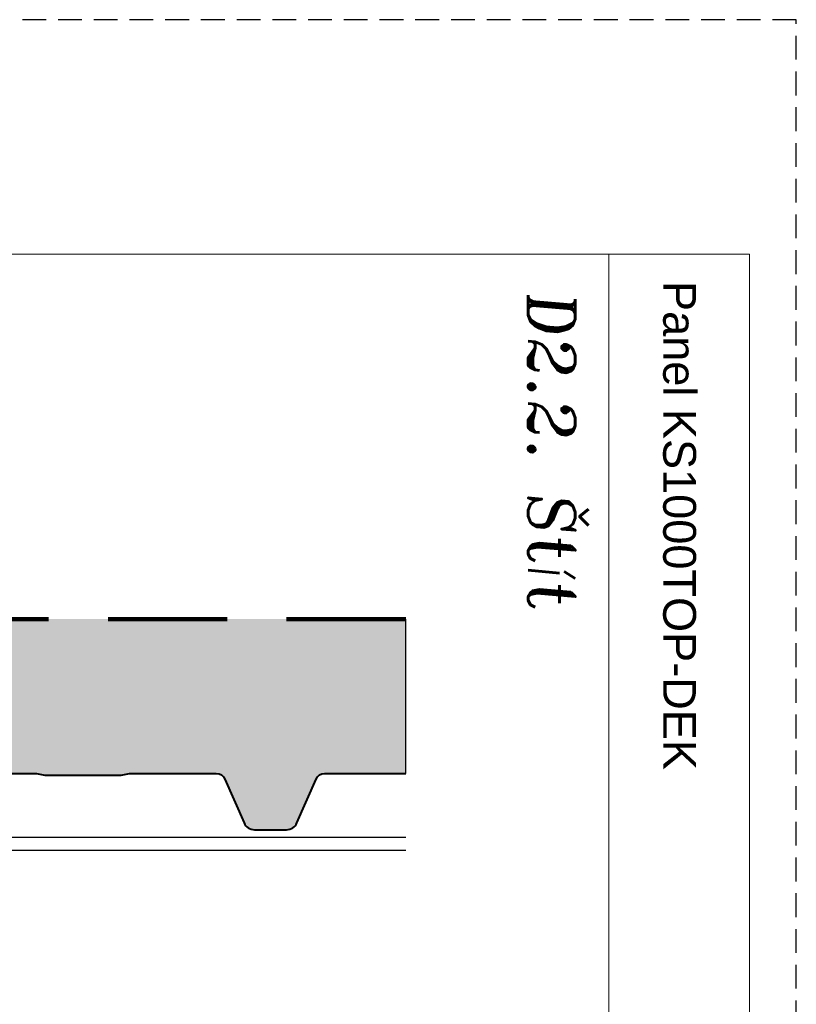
# Model space of a CAD drawing. Header units: millimetres. Extents: x -385852 to 238709, y -99680 to 201840.
# Tile 102 of 176: x 8641 to 9055, y -52330 to -51805. Entities that reach past the tile are written whole.
import ezdxf

# ---------------------------------------------------------------- set-up
doc = ezdxf.new("R2010")
doc.units = ezdxf.units.MM
doc.linetypes.add('DASHED', pattern=[19.05, 12.7, -6.35])
for name, color, linetype, lineweight in [('CKSTENY_SRAF', 8, 'Continuous', 18), ('KING_DET_drawing frame', 7, 'Continuous', 20), ('KING_DET_main frame', 1, 'Continuous', 30), ('KING_DET_panel-membrane', 6, 'DASHED', 100), ('KING_DET_panel-sheet', 5, 'Continuous', 40), ('KING_DET_text-note', 7, 'Continuous', 25), ('KING_DET_text-title', 140, 'Continuous', 50)]:
    doc.layers.add(name, color=color, linetype=linetype, lineweight=lineweight)
doc.layers.add('KING_DET_print frame', color=1, linetype='DASHED', lineweight=30, plot=False)
doc.layers.add('noprint', color=81, linetype='Continuous', plot=False)
doc.styles.add('Nadpisy', font='romant.shx', dxfattribs={"oblique": 5, "height": 7.5})
doc.styles.add('Technický', font='technic_.ttf', dxfattribs={"width": 1.2, "height": 3.5})

# ---------------------------------------------------------------- blocks, each defined once
blk = doc.blocks.new('SM2.2')
at = {"layer": 'CKSTENY_SRAF', "ltscale": 0.2}
h = blk.add_hatch(dxfattribs=at)
h.set_pattern_fill('PLASTY_LEHCENE', color=256, scale=3.8, style=0)
h.set_pattern_definition([(45, (-22729.21, -9976.734), (-10.748023, 10.748023), []), (4e-12, (-22712.085, -9971.699), (10.748023, 10.748023), [1.9, -19.596046]), (45, (-22710.185, -9971.699), (-10.748023, 10.748023), [1.9, -13.3]), (90, (-22708.841, -9970.356), (-10.748023, 10.748023), [1.9, -19.596046]), (135, (-22708.841, -9968.456), (-10.748023, -10.748023), [1.9, -13.3]), (4e-12, (-22712.085, -9967.112), (10.748023, 10.748023), [1.9, -19.596046]), (45, (-22713.428, -9968.456), (-10.748023, 10.748023), [1.9, -13.3]), (90, (-22713.428, -9970.356), (-10.748023, 10.748023), [1.9, -19.596046]), (135, (-22712.085, -9971.699), (-10.748023, -10.748023), [1.9, -13.3]), (135, (-22714.555, -9976.734), (-10.748023, -10.748023), [])])
h.paths.add_polyline_path([(75.25, 0), (75.25, -110.88, 0.111842), (76.81, -108.76), (87.06, -85.32, -0.298001), (91.64, -82.33), (137.75, -82.33), (142.46, -83.27, 0.049389), (143.04, -83.33), (162.75, -83.33), (182.45, -83.33, 0.049389), (183.03, -83.27), (187.75, -82.33), (233.85, -82.33, -0.298001), (238.44, -85.32), (248.69, -108.76, 0.298001), (254.14, -112.33), (262.75, -112.33), (271.35, -112.33, 0.298001), (276.81, -108.76), (287.06, -85.32, -0.298001), (291.64, -82.33), (337.75, -82.33), (342.46, -83.27, 0.049389), (343.04, -83.33), (362.75, -83.33), (382.45, -83.33, 0.049389), (383.03, -83.27), (387.75, -82.33), (433.85, -82.33, -0.298001), (438.44, -85.32), (448.69, -108.76, 0.298001), (454.14, -112.33), (462.75, -112.33), (471.35, -112.33, 0.298001), (476.81, -108.76), (487.06, -85.32, -0.298001), (491.64, -82.33), (537.75, -82.33), (542.46, -83.27), (542.75, -83.33), (543.04, -83.33), (562.75, -83.33), (582.43, -83.33), (583.03, -83.27), (587.75, -82.33), (633.85, -82.33, -0.298001), (638.44, -85.32), (648.69, -108.76, 0.298001), (654.14, -112.33), (662.75, -112.33), (671.35, -112.33, 0.298001), (676.81, -108.76), (687.06, -85.32, -0.298001), (691.64, -82.33), (734.86, -82.33), (734.86, 0)])
edge = h.paths.add_edge_path()
edge.add_line((75.25, 0), (50.25, 0))
edge.add_line((50.25, 0), (50.25, -110.88))
edge.add_arc((54.14, -106.38), 5.95, 229.1491, 270)
edge.add_line((54.14, -112.33), (55.25, -112.33))
edge.add_line((55.25, -112.33), (55.25, -111.33))
edge.add_line((55.25, -111.33), (54.75, -111.33))
edge.add_line((54.75, -111.33), (54.75, -110.33))
edge.add_line((54.75, -110.33), (57.79, -110.03))
edge.add_line((57.79, -110.03), (57.79, -109.47))
edge.add_line((57.79, -109.47), (58.4, -109.47))
edge.add_ellipse((57.67, -109.17), major_axis=(0.56, 0.56), ratio=1, start_angle=293.3682, end_angle=315.0029)
edge.add_line((58.46, -109.17), (58.46, -106.82))
edge.add_arc((59.25, -106.82), 0.787, 90.0033, 180.0033, ccw=False)
edge.add_line((59.25, -106.03), (66.33, -106.03))
edge.add_arc((66.33, -106.82), 0.787, 0.0033, 90.0033, ccw=False)
edge.add_line((67.12, -106.82), (67.12, -109.17))
edge.add_ellipse((67.91, -109.17), major_axis=(0.56, 0.56), ratio=1, start_angle=135.0033, end_angle=156.6375)
edge.add_line((67.18, -109.47), (67.79, -109.47))
edge.add_line((67.79, -109.47), (67.79, -110.03))
edge.add_line((67.79, -110.03), (70.75, -110.33))
edge.add_line((70.75, -110.33), (70.75, -111.33))
edge.add_line((70.75, -111.33), (70.25, -111.33))
edge.add_line((70.25, -111.33), (70.25, -112.33))
edge.add_line((70.25, -112.33), (71.35, -112.33))
edge.add_arc((71.35, -106.38), 5.95, 270, 310.8502)
edge.add_line((75.25, -110.88), (75.25, 0))
h.paths.add_polyline_path([(50.25, 0), (0, 0), (0, -82.33), (33.85, -82.33, -0.298001), (38.44, -85.32), (48.69, -108.76, 0.111839), (50.25, -110.88)])
at = {"layer": 'KING_DET_panel-membrane', "ltscale": 5}
blk.add_line((734.86, 0), (0, 0), dxfattribs=at)
at = {"layer": 'KING_DET_panel-sheet', "linetype": 'Continuous'}
blk.add_lwpolyline([(491.64, -82.33), (537.55, -82.33, -0.049389), (537.94, -82.37), (542.46, -83.27), (542.75, -83.33), (543.04, -83.33), (562.75, -83.33), (582.43, -83.33), (583.03, -83.27), (587.55, -82.37), (587.94, -82.33), (633.85, -82.33, -0.298001), (638.44, -85.32), (648.69, -108.76, 0.298001), (654.14, -112.33), (662.75, -112.33), (671.35, -112.33, 0.298001), (676.81, -108.76), (687.06, -85.32, -0.298001), (691.64, -82.33), (734.86, -82.33)], format="xyb", dxfattribs=at)
at = {"layer": 'noprint', "ltscale": 0.2}
blk.add_line((734.86, -82.33), (734.86, 0), dxfattribs=at)

msp = doc.modelspace()

# ---------------------------------------------------------------- linework, layer by layer
at = {"layer": 'KING_DET_drawing frame', "color": 7}
msp.add_line((8954.99999, -51930), (8954.99999, -52830), dxfattribs=at)
msp.add_lwpolyline([(9029.99999, -52830), (9029.99999, -51930), (7594.99999, -51930), (7594.99999, -52830)], close=True, dxfattribs=at)
at = {"layer": 'KING_DET_main frame'}
for p, q in [((8111.83976, -52240.8911), (8846.69686, -52240.8911)), ((8111.83976, -52247.7911), (8846.69686, -52247.7911))]:
    msp.add_line(p, q, dxfattribs=at)
at = {"layer": 'KING_DET_print frame', "color": 1}
msp.add_lwpolyline([(7569.99999, -52855), (9054.99999, -52855), (9054.99999, -51805), (7569.99999, -51805)], close=True, dxfattribs=at)

# ---------------------------------------------------------------- block references
at = {"layer": 'KING_DET_panel-membrane'}
msp.add_blockref('SM2.2', (8111.83976, -52124.56367), dxfattribs=at)

# ---------------------------------------------------------------- texts
at = {"layer": 'KING_DET_text-note', "insert": (8992.6367, -51944.33185), "char_height": 17.5, "attachment_point": 4, "rotation": 270, "style": 'Technický'}
msp.add_mtext('{\\C7;Panel KS1000TOP-DEK}', dxfattribs=at)
at = {"layer": 'KING_DET_text-title', "style": 'Nadpisy', "oblique": 5}
msp.add_text('D2.2. Štít', height=25, rotation=270, dxfattribs=at).set_placement((8912.08054, -51949.67421))

doc.saveas('drawing.dxf')
